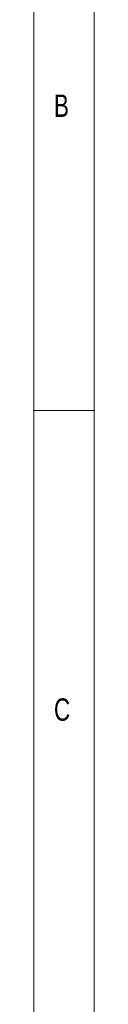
# Model space of a CAD drawing. Header units: millimetres. Extents: x -72 to 415, y 5 to 292.
# Tile 58 of 59: x 410 to 415, y 149 to 231. Entities that reach past the tile are written whole.
import ezdxf

# ---------------------------------------------------------------- set-up
doc = ezdxf.new("R2010")
doc.units = ezdxf.units.MM
doc.styles.add('SLDTEXTSTYLE0', font='TXT', dxfattribs={"width": 0.75})

msp = doc.modelspace()

# ---------------------------------------------------------------- linework, layer by layer
at = {"color": 7, "linetype": 'Continuous', "lineweight": 0}
for p, q in [((415, 5), (415, 292)), ((409.996, 287), (409.996, 55)), ((410, 198.5), (415, 198.5))]:
    msp.add_line(p, q, dxfattribs=at)

# ---------------------------------------------------------------- texts
at = {"color": 7, "linetype": 'Continuous', "lineweight": 0, "char_height": 1.852, "attachment_point": 1, "style": 'SLDTEXTSTYLE0'}
for s, insert in [('B', (411.667, 224.668)), ('C', (411.667, 174.668))]:
    msp.add_mtext(s, dxfattribs=dict(at, insert=insert))

doc.saveas('drawing.dxf')
